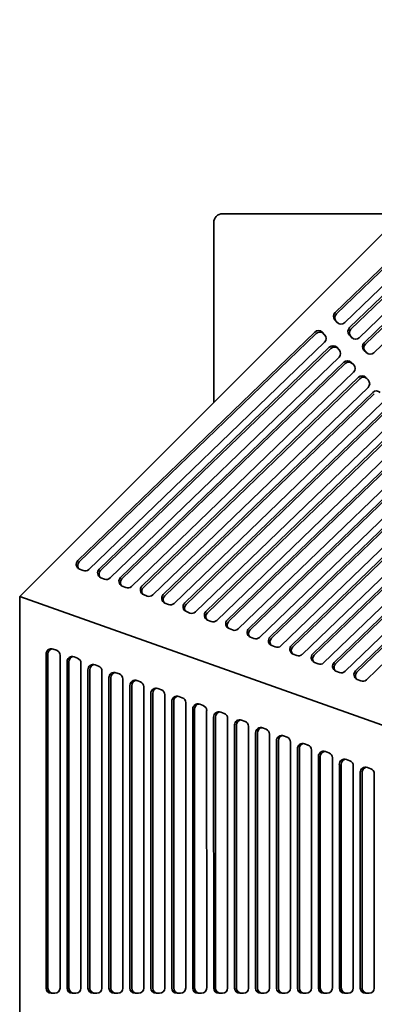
# Model space of a CAD drawing. Header units: millimetres. Extents: x 279 to 1400, y 31 to 1157.
# Tile 9 of 15: x 279 to 481, y 597 to 1157. Entities that reach past the tile are written whole.
import ezdxf

# ---------------------------------------------------------------- set-up
doc = ezdxf.new("R2010")
doc.units = ezdxf.units.MM
doc.header["$LTSCALE"] = 4
doc.layers.add('Krawędzie widoczne(ISO)', color=7, linetype='Continuous', lineweight=35, true_color=0x262659)

msp = doc.modelspace()

# ---------------------------------------------------------------- linework, layer by layer
at = {"layer": 'Krawędzie widoczne(ISO)'}
for p, q in [((279.5, 828.67), (607.83, 1157.01)), ((459.08, 990.29), (594.02, 1120.35)), ((459.88, 989.48), (594.82, 1119.54)), ((598.88, 1114), (464.59, 984.56)), ((467.35, 981.7), (598.39, 1108.01)), ((468.16, 980.9), (599.2, 1107.2)), ((603.26, 1101.66), (472.87, 975.98)), ((475.62, 973.12), (602.77, 1095.66)), ((476.43, 972.31), (603.57, 1094.86)), ((607.63, 1089.31), (481.14, 967.39)), ((395, 1046.51), (497.33, 1046.51)), ((390, 1041.51), (390, 939.17)), ((460.37, 984.63), (458.99, 986.06)), ((460.63, 984.39), (459.79, 985.25)), ((312.62, 849.13), (447.56, 979.18)), ((313.43, 848.32), (448.36, 978.38)), ((451.79, 979.12), (453.17, 977.69)), ((468.64, 976.04), (467.26, 977.47)), ((468.9, 975.8), (468.06, 976.67)), ((453.07, 973.46), (318.79, 844.03)), ((324.79, 844.29), (455.83, 970.6)), ((325.6, 843.49), (456.64, 969.79)), ((460.06, 970.53), (461.44, 969.1)), ((461.35, 964.87), (330.95, 839.2)), ((476.91, 967.46), (475.53, 968.89)), ((477.17, 967.22), (476.34, 968.08)), ((336.96, 839.46), (464.1, 962.01)), ((337.76, 838.66), (464.91, 961.21)), ((468.33, 961.95), (469.71, 960.52)), ((469.62, 956.29), (343.12, 834.37)), ((349.13, 834.63), (472.37, 953.43)), ((476.6, 953.36), (477.98, 951.93)), ((349.93, 833.83), (473.18, 952.62)), ((477.89, 947.7), (355.29, 829.53)), ((361.29, 829.8), (480.65, 944.84)), ((362.1, 829), (481.45, 944.04)), ((486.16, 939.12), (367.46, 824.7)), ((373.46, 824.97), (488.92, 936.25)), ((374.26, 824.17), (489.72, 935.45)), ((494.43, 930.53), (379.62, 819.87)), ((385.59, 820.15), (497.17, 927.69)), ((386.4, 819.35), (497.97, 926.89)), ((502.68, 921.97), (391.76, 815.06)), ((397.76, 815.32), (505.44, 919.11)), ((398.56, 814.52), (506.24, 918.3)), ((510.95, 913.38), (403.92, 810.22)), ((409.93, 810.49), (513.71, 910.52)), ((410.73, 809.69), (514.51, 909.72)), ((519.22, 904.8), (416.09, 805.39)), ((422.09, 805.66), (521.98, 901.94)), ((422.9, 804.86), (522.78, 901.13)), ((527.49, 896.21), (428.26, 800.56)), ((434.26, 800.83), (530.25, 893.35)), ((435.07, 800.02), (531.06, 892.54)), ((535.77, 887.63), (440.43, 795.73)), ((446.43, 796), (538.52, 884.76)), ((447.23, 795.19), (539.33, 883.96)), ((544.04, 879.04), (452.59, 790.9)), ((458.6, 791.17), (546.79, 876.18)), ((459.4, 790.36), (547.6, 875.37)), ((552.31, 870.45), (464.76, 786.07)), ((470.76, 786.34), (555.07, 867.59)), ((471.57, 785.53), (555.87, 866.79)), ((560.58, 861.87), (476.93, 781.24)), ((315.6, 843.39), (313.57, 844.2)), ((327.77, 838.56), (325.74, 839.37)), ((339.93, 833.73), (337.91, 834.54)), ((352.1, 828.9), (350.07, 829.71)), ((747.24, 662.79), (279.5, 828.67)), ((279.5, 364.34), (279.5, 828.67)), ((364.27, 824.07), (362.24, 824.87)), ((376.44, 819.24), (374.41, 820.04)), ((388.57, 814.42), (386.54, 815.23)), ((400.74, 809.59), (398.71, 810.4)), ((412.9, 804.76), (410.88, 805.56)), ((294.53, 605.78), (294.53, 795.95)), ((295.62, 605.78), (295.62, 795.95)), ((298.56, 798.76), (300.55, 798.01)), ((425.07, 799.93), (423.04, 800.73)), ((302.48, 795.2), (302.48, 605.78)), ((306.46, 605.78), (306.46, 791.46)), ((307.55, 605.78), (307.55, 791.46)), ((310.49, 794.27), (312.47, 793.52)), ((314.41, 790.71), (314.41, 605.78)), ((437.24, 795.1), (435.21, 795.9)), ((449.41, 790.27), (447.38, 791.07)), ((318.39, 605.78), (318.39, 786.97)), ((319.48, 605.78), (319.48, 786.97)), ((322.41, 789.78), (324.4, 789.03)), ((326.34, 786.22), (326.34, 605.78)), ((334.34, 785.28), (336.33, 784.54)), ((461.57, 785.44), (459.55, 786.24)), ((330.33, 605.78), (330.32, 782.47)), ((331.42, 605.78), (331.41, 782.47)), ((338.27, 781.73), (338.28, 605.79)), ((346.27, 780.79), (348.26, 780.04)), ((473.74, 780.6), (471.71, 781.41)), ((342.26, 605.79), (342.24, 777.98)), ((343.35, 605.79), (343.33, 777.98)), ((350.2, 777.23), (350.21, 605.79)), ((358.2, 776.3), (360.19, 775.55)), ((354.18, 605.78), (354.17, 773.49)), ((355.27, 605.78), (355.26, 773.49)), ((362.12, 772.74), (362.14, 605.79)), ((366.11, 605.79), (366.1, 769)), ((367.2, 605.79), (367.19, 769)), ((370.13, 771.81), (372.12, 771.06)), ((374.05, 768.25), (374.06, 605.79)), ((378.04, 605.78), (378.03, 764.5)), ((379.13, 605.78), (379.12, 764.5)), ((382.06, 767.31), (384.05, 766.56)), ((385.98, 763.75), (385.99, 605.79)), ((393.99, 762.82), (395.97, 762.07)), ((389.97, 605.79), (389.96, 760.01)), ((391.06, 605.79), (391.05, 760.01)), ((397.91, 759.26), (397.92, 605.79)), ((405.91, 758.33), (407.9, 757.58)), ((401.9, 605.78), (401.89, 755.52)), ((402.99, 605.78), (402.98, 755.52)), ((409.84, 754.77), (409.85, 605.79)), ((417.84, 753.83), (419.83, 753.09)), ((413.82, 605.79), (413.81, 751.02)), ((414.91, 605.79), (414.91, 751.02)), ((421.77, 750.28), (421.78, 605.79)), ((425.75, 605.78), (425.74, 746.53)), ((426.84, 605.78), (426.83, 746.53)), ((429.77, 749.34), (431.76, 748.59)), ((433.7, 745.78), (433.7, 605.79)), ((437.68, 605.79), (437.67, 742.04)), ((438.77, 605.79), (438.76, 742.04)), ((441.7, 744.85), (443.69, 744.1)), ((445.62, 741.29), (445.63, 605.79)), ((453.63, 740.36), (455.62, 739.61)), ((449.61, 605.78), (449.6, 737.55)), ((450.7, 605.78), (450.69, 737.55)), ((457.55, 736.8), (457.56, 605.79)), ((465.56, 735.86), (467.54, 735.11)), ((461.54, 605.79), (461.53, 733.05)), ((462.63, 605.79), (462.62, 733.05)), ((469.48, 732.31), (469.49, 605.79)), ((477.48, 731.37), (479.47, 730.62)), ((473.46, 605.78), (473.46, 728.56)), ((474.55, 605.78), (474.55, 728.56)), ((481.41, 727.81), (481.42, 605.79)), ((299.5, 602.78), (297.51, 602.78)), ((311.43, 602.78), (309.44, 602.78)), ((323.36, 602.78), (321.37, 602.78)), ((335.3, 602.78), (333.31, 602.78)), ((347.23, 602.79), (345.24, 602.79)), ((359.15, 602.78), (357.17, 602.78)), ((371.08, 602.79), (369.09, 602.79)), ((383.01, 602.78), (381.02, 602.78)), ((394.94, 602.79), (392.95, 602.79)), ((406.87, 602.78), (404.88, 602.78)), ((418.79, 602.79), (416.81, 602.79)), ((430.72, 602.78), (428.73, 602.78)), ((442.65, 602.79), (440.66, 602.79)), ((454.58, 602.78), (452.59, 602.78)), ((466.51, 602.79), (464.52, 602.79)), ((478.43, 602.78), (476.45, 602.78))]:
    msp.add_line(p, q, dxfattribs=at)
msp.add_arc((395, 1041.51), 5, 90, 180, dxfattribs=at)
for centre, major_axis, ratio, start_param, end_param in [((461.15, 988.14), (-2.12, -2.12), 0.993506, 4.693865, 6.264661), ((461.95, 987.34), (-2.12, -2.12), 0.993506, 4.693865, 6.264661), ((462.53, 986.71), (-2.12, -2.12), 0.993506, 6.264661, 7.835457), ((469.42, 979.56), (-2.12, -2.12), 0.993506, 4.693865, 6.264661), ((470.22, 978.75), (-2.12, -2.12), 0.993506, 4.693865, 6.264661), ((449.63, 977.04), (2.12, 2.12), 0.993506, 6.264661, 7.835457), ((450.43, 976.23), (2.12, 2.12), 0.993506, 0.100465, 1.552272), ((451.01, 975.61), (2.12, 2.12), 0.993506, 4.693865, 6.264661), ((470.8, 978.12), (-2.12, -2.12), 0.993506, 6.264661, 7.835457), ((457.9, 968.45), (2.12, 2.12), 0.993506, 6.264661, 7.835457), ((458.7, 967.65), (2.12, 2.12), 0.993506, 0.100465, 1.552272), ((477.69, 970.97), (-2.12, -2.12), 0.993506, 4.693865, 6.264661), ((478.5, 970.16), (-2.12, -2.12), 0.993506, 4.693865, 6.264661), ((459.28, 967.02), (2.12, 2.12), 0.993506, 4.693865, 6.264661), ((479.07, 969.54), (-2.12, -2.12), 0.993506, 6.264661, 7.835457), ((466.17, 959.87), (2.12, 2.12), 0.993506, 6.264661, 7.835457), ((466.98, 959.06), (2.12, 2.12), 0.993506, 0.100465, 1.552272), ((467.55, 958.43), (2.12, 2.12), 0.993506, 4.693865, 6.264661), ((474.44, 951.28), (2.12, 2.12), 0.993506, 6.264661, 7.835457), ((475.25, 950.48), (2.12, 2.12), 0.993506, 0.100465, 1.552272), ((475.82, 949.85), (2.12, 2.12), 0.993506, 4.693865, 6.264661), ((482.71, 942.69), (2.12, 2.12), 0.993506, 6.264661, 7.835457), ((314.69, 846.98), (-2.12, -2.12), 0.993506, 4.693865, 6.688261), ((315.5, 846.17), (-2.12, -2.12), 0.993506, 4.693865, 6.091141), ((316.72, 846.17), (-2.12, -2.12), 0.993506, 0.405075, 1.552272), ((326.86, 842.15), (-2.12, -2.12), 0.993506, 4.693865, 6.688261), ((327.66, 841.34), (-2.12, -2.12), 0.993506, 4.693865, 6.091141), ((328.89, 841.34), (-2.12, -2.12), 0.993506, 0.405075, 1.552272), ((339.03, 837.32), (-2.12, -2.12), 0.993506, 4.693865, 6.688261), ((339.83, 836.51), (-2.12, -2.12), 0.993506, 4.693865, 6.091141), ((341.05, 836.51), (-2.12, -2.12), 0.993506, 0.405075, 1.552272), ((351.19, 832.49), (-2.12, -2.12), 0.993506, 4.693865, 6.688261), ((352, 831.68), (-2.12, -2.12), 0.993506, 4.693865, 6.091141), ((363.36, 827.65), (-2.12, -2.12), 0.993506, 4.693865, 6.688261), ((353.22, 831.68), (-2.12, -2.12), 0.993506, 0.405075, 1.552272), ((364.17, 826.85), (-2.12, -2.12), 0.993506, 4.693865, 6.091141), ((365.39, 826.85), (-2.12, -2.12), 0.993506, 0.405075, 1.552272), ((375.53, 822.82), (-2.12, -2.12), 0.993506, 4.693865, 6.688261), ((376.33, 822.02), (-2.12, -2.12), 0.993506, 4.693865, 6.091141), ((377.56, 822.02), (-2.12, -2.12), 0.993506, 0.405075, 1.552272), ((387.66, 818.01), (-2.12, -2.12), 0.993506, 4.693865, 6.688261), ((388.47, 817.2), (-2.12, -2.12), 0.993506, 4.693865, 6.091141), ((389.69, 817.2), (-2.12, -2.12), 0.993506, 0.405075, 1.552272), ((399.83, 813.18), (-2.12, -2.12), 0.993506, 4.693865, 6.688261), ((400.63, 812.37), (-2.12, -2.12), 0.993506, 4.693865, 6.091141), ((401.86, 812.37), (-2.12, -2.12), 0.993506, 0.405075, 1.552272), ((412, 808.34), (-2.12, -2.12), 0.993506, 4.693865, 6.688261), ((412.8, 807.54), (-2.12, -2.12), 0.993506, 4.693865, 6.091141), ((414.02, 807.54), (-2.12, -2.12), 0.993506, 0.405075, 1.552272), ((424.16, 803.51), (-2.12, -2.12), 0.993506, 4.693865, 6.688261), ((424.97, 802.71), (-2.12, -2.12), 0.993506, 4.693865, 6.091141), ((297.51, 795.95), (0, 3), 0.994037, 5.925002, 7.853982), ((298.6, 795.95), (0, 3), 0.994037, 0.183862, 1.570796), ((299.5, 795.2), (0, 3), 0.994037, 4.712389, 5.925002), ((426.19, 802.71), (-2.12, -2.12), 0.993506, 0.405075, 1.552272), ((436.33, 798.68), (-2.12, -2.12), 0.993506, 4.693865, 6.688261), ((437.13, 797.88), (-2.12, -2.12), 0.993506, 4.693865, 6.091141), ((448.5, 793.85), (-2.12, -2.12), 0.993506, 4.693865, 6.688261), ((309.44, 791.46), (0, 3), 0.994037, 5.925002, 7.853982), ((310.53, 791.46), (0, 3), 0.994037, 0.183862, 1.570796), ((311.43, 790.71), (0, 3), 0.994037, 4.712389, 5.925002), ((438.36, 797.88), (-2.12, -2.12), 0.993506, 0.405075, 1.552272), ((449.3, 793.05), (-2.12, -2.12), 0.993506, 4.693865, 6.091141), ((450.52, 793.05), (-2.12, -2.12), 0.993506, 0.405075, 1.552272), ((460.66, 789.02), (-2.12, -2.12), 0.993506, 4.693865, 6.688261), ((461.47, 788.22), (-2.12, -2.12), 0.993506, 4.693865, 6.091141), ((321.37, 786.97), (0, 3), 0.994037, 5.925002, 7.853982), ((322.46, 786.97), (0, 3), 0.994037, 0.183862, 1.570796), ((323.36, 786.22), (0, 3), 0.994037, 4.712389, 5.925002), ((333.3, 782.47), (0, 3), 0.994037, 5.925002, 7.854044), ((334.39, 782.47), (0, 3), 0.994037, 0.183861, 1.570859), ((462.69, 788.22), (-2.12, -2.12), 0.993506, 0.405075, 1.552272), ((472.83, 784.19), (-2.12, -2.12), 0.993506, 4.693865, 6.688261), ((473.64, 783.39), (-2.12, -2.12), 0.993506, 4.693865, 6.091141), ((335.29, 781.73), (0, 3), 0.994037, 4.712452, 5.925002), ((345.23, 777.98), (0, 3), 0.994037, 5.925002, 7.854044), ((346.32, 777.98), (0, 3), 0.994037, 0.183861, 1.570859), ((347.21, 777.23), (0, 3), 0.994037, 4.712452, 5.925002), ((474.86, 783.38), (-2.12, -2.12), 0.993506, 0.405075, 1.552272), ((357.15, 773.49), (0, 3), 0.994037, 5.925002, 7.854044), ((358.24, 773.49), (0, 3), 0.994037, 0.183861, 1.570859), ((359.14, 772.74), (0, 3), 0.994037, 4.712452, 5.925002), ((369.08, 769), (0, 3), 0.994037, 5.925002, 7.854044), ((370.17, 769), (0, 3), 0.994037, 0.183861, 1.570859), ((371.07, 768.25), (0, 3), 0.994037, 4.712452, 5.925002), ((381.01, 764.5), (0, 3), 0.994037, 5.925002, 7.854044), ((382.1, 764.5), (0, 3), 0.994037, 0.183861, 1.570859), ((383, 763.75), (0, 3), 0.994037, 4.712452, 5.925002), ((392.94, 760.01), (0, 3), 0.994037, 5.925002, 7.854044), ((394.03, 760.01), (0, 3), 0.994037, 0.183861, 1.570859), ((394.93, 759.26), (0, 3), 0.994037, 4.712452, 5.925002), ((404.87, 755.52), (0, 3), 0.994037, 5.925002, 7.854044), ((405.96, 755.52), (0, 3), 0.994037, 0.183861, 1.570859), ((406.86, 754.77), (0, 3), 0.994037, 4.712452, 5.925002), ((416.8, 751.03), (0, 3), 0.994037, 5.925002, 7.854044), ((417.89, 751.03), (0, 3), 0.994037, 0.183861, 1.570859), ((418.79, 750.28), (0, 3), 0.994037, 4.712452, 5.925002), ((428.73, 746.53), (0, 3), 0.994037, 5.925002, 7.854044), ((429.82, 746.53), (0, 3), 0.994037, 0.183861, 1.570859), ((430.71, 745.78), (0, 3), 0.994037, 4.712452, 5.925002), ((440.65, 742.04), (0, 3), 0.994037, 5.925002, 7.854044), ((441.74, 742.04), (0, 3), 0.994037, 0.183861, 1.570859), ((442.64, 741.29), (0, 3), 0.994037, 4.712452, 5.925002), ((452.58, 737.55), (0, 3), 0.994037, 5.925002, 7.854044), ((453.67, 737.55), (0, 3), 0.994037, 0.183861, 1.570859), ((454.57, 736.8), (0, 3), 0.994037, 4.712452, 5.925002), ((464.51, 733.05), (0, 3), 0.994037, 5.925002, 7.854044), ((465.6, 733.05), (0, 3), 0.994037, 0.183861, 1.570859), ((466.5, 732.31), (0, 3), 0.994037, 4.712452, 5.925002), ((476.44, 728.56), (0, 3), 0.994037, 5.925002, 7.854044), ((477.53, 728.56), (0, 3), 0.994037, 0.183861, 1.570859), ((478.43, 727.81), (0, 3), 0.994037, 4.712452, 5.925002), ((297.51, 605.78), (0, -3), 0.994037, 4.712389, 6.283185), ((298.6, 605.78), (0, -3), 0.994037, 4.712389, 6.283185), ((299.5, 605.78), (0, -3), 0.994037, 0, 1.570796), ((309.44, 605.78), (0, -3), 0.994037, 4.712389, 6.283185), ((310.53, 605.78), (0, -3), 0.994037, 4.712389, 6.283185), ((311.43, 605.78), (0, -3), 0.994037, 0, 1.570796), ((321.37, 605.78), (0, -3), 0.994037, 4.712389, 6.283185), ((322.46, 605.78), (0, -3), 0.994037, 4.712389, 6.283185), ((323.36, 605.78), (0, -3), 0.994037, 0, 1.570796), ((333.31, 605.78), (0, -3), 0.994037, 4.712452, 6.283248), ((334.4, 605.78), (0, -3), 0.994037, 4.712452, 6.27647), ((335.3, 605.78), (0, -3), 0.994037, 0.000063, 1.570859), ((345.24, 605.79), (0, -3), 0.994037, 4.712452, 6.283248), ((346.33, 605.79), (0, -3), 0.994037, 4.712452, 6.27647), ((347.23, 605.79), (0, -3), 0.994037, 0.000063, 1.570859), ((357.17, 605.78), (0, -3), 0.994037, 4.712452, 6.283248), ((358.26, 605.78), (0, -3), 0.994037, 4.712452, 6.27647), ((359.15, 605.78), (0, -3), 0.994037, 0.000063, 1.570859), ((369.09, 605.79), (0, -3), 0.994037, 4.712452, 6.283248), ((370.18, 605.79), (0, -3), 0.994037, 4.712452, 6.27647), ((371.08, 605.79), (0, -3), 0.994037, 0.000063, 1.570859), ((381.02, 605.78), (0, -3), 0.994037, 4.712452, 6.283248), ((382.11, 605.78), (0, -3), 0.994037, 4.712452, 6.27647), ((383.01, 605.78), (0, -3), 0.994037, 0.000063, 1.570859), ((392.95, 605.79), (0, -3), 0.994037, 4.712452, 6.283248), ((394.04, 605.79), (0, -3), 0.994037, 4.712452, 6.27647), ((394.94, 605.79), (0, -3), 0.994037, 0.000063, 1.570859), ((404.88, 605.78), (0, -3), 0.994037, 4.712452, 6.283248), ((405.97, 605.78), (0, -3), 0.994037, 4.712452, 6.27647), ((406.87, 605.78), (0, -3), 0.994037, 0.000063, 1.570859), ((416.81, 605.79), (0, -3), 0.994037, 4.712452, 6.283248), ((417.9, 605.79), (0, -3), 0.994037, 4.712452, 6.27647), ((418.79, 605.79), (0, -3), 0.994037, 0.000063, 1.570859), ((428.73, 605.78), (0, -3), 0.994037, 4.712452, 6.283248), ((429.82, 605.78), (0, -3), 0.994037, 4.712452, 6.27647), ((430.72, 605.78), (0, -3), 0.994037, 0.000063, 1.570859), ((440.66, 605.79), (0, -3), 0.994037, 4.712452, 6.283248), ((441.75, 605.79), (0, -3), 0.994037, 4.712452, 6.27647), ((442.65, 605.79), (0, -3), 0.994037, 0.000063, 1.570859), ((452.59, 605.78), (0, -3), 0.994037, 4.712452, 6.283248), ((453.68, 605.78), (0, -3), 0.994037, 4.712452, 6.27647), ((454.58, 605.78), (0, -3), 0.994037, 0.000063, 1.570859), ((464.52, 605.79), (0, -3), 0.994037, 4.712452, 6.283248), ((465.61, 605.79), (0, -3), 0.994037, 4.712452, 6.27647), ((466.51, 605.79), (0, -3), 0.994037, 0.000063, 1.570859), ((476.45, 605.78), (0, -3), 0.994037, 4.712452, 6.283248), ((477.54, 605.78), (0, -3), 0.994037, 4.712452, 6.27647), ((478.43, 605.78), (0, -3), 0.994037, 0.000063, 1.570859)]:
    msp.add_ellipse(centre, major_axis=major_axis, ratio=ratio, start_param=start_param, end_param=end_param, dxfattribs=at)

doc.saveas('drawing.dxf')
